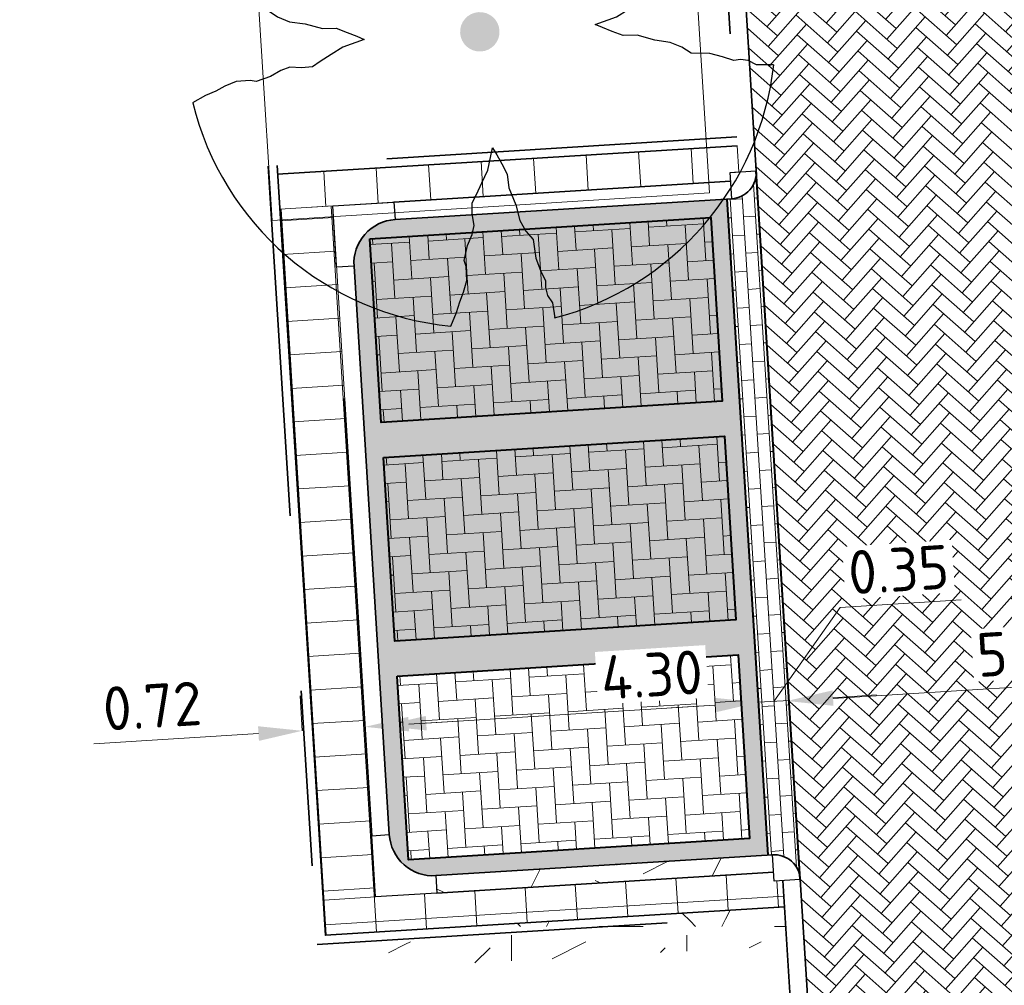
# Model space of a CAD drawing. Header units: metres. Extents: x 162305 to 163132, y 502542 to 502928.
# Tile 90 of 222: x 162455 to 162467, y 502721 to 502732. Entities that reach past the tile are written whole.
import ezdxf

# ---------------------------------------------------------------- set-up
doc = ezdxf.new("R2010")
doc.units = ezdxf.units.M
for name, pattern in [('VH-OPSLUITBAND-SO', [10, 4, -2, 2, -2]), ('VH-TROTTOIRBAND-SO', [15, 5, -2, 2, -2, 2, -2]), ('ZZ-HIDDEN-SO', [4, 2, -2])]:
    doc.linetypes.add(name, pattern=pattern)
for name, color, linetype, lineweight in [('N-BH-VH-MATERIAALGRENS-G', 7, 'Continuous', 40), ('N-WE-GR-GRAS-A-200', 62, 'Continuous', 18), ('N-WE-VH-KANTOPSLUITING_BETONRUG-G', 7, 'ZZ-HIDDEN-SO', 35), ('N-WE-VH-KANTOPSLUITING_VOORKANTBAND-G', 50, 'Continuous', 35), ('N-WE-VH-OPENVERHARDING_BETONSTRAATSTEEN-A', 92, 'Continuous', 18), ('N-WE-VH-OPENVERHARDING_TEGEL-A', 92, 'Continuous', 18), ('NW-HOEKELEMENT PARKEERPLAATS', 2, 'Continuous', 30), ('X-XX-AL-M', 7, 'Continuous', 18)]:
    doc.layers.add(name, color=color, linetype=linetype, lineweight=lineweight)
for name, color, linetype, lineweight, true_color in [('N-BH-VH-VERHARDING_BETONSTRAATSTEEN-Matje', 253, 'Continuous', 13, 0x828282), ('N-BH-VH-VERHARDING_TEGEL-A', 253, 'Continuous', 13, 0x828282), ('N-WE-GR-BOOM-S', 3, 'Continuous', 25, 0x00ff00), ('N-WE-GR-PLANTGATVERBETERING-A', 92, 'Continuous', 13, 0x00bd00), ('N-WE-VH-GOOT_BSS-G', 5, 'Continuous', 35, 0x0000ff), ('N-WE-VH-KANTOPSLUITING_OPSLUITBAND_100X200-G', 150, 'VH-OPSLUITBAND-SO', 35, 0x007fff), ('N-WE-VH-KANTOPSLUITING_TROTTOIRBAND_180X200-G', 6, 'VH-TROTTOIRBAND-SO', 35, 0xff00ff), ('N01-WE-VH-OPENVERHARDING_BETONSTRAATSTEEN-A', 32, 'Continuous', 18, 0xbd5e00)]:
    doc.layers.add(name, color=color, linetype=linetype, lineweight=lineweight, true_color=true_color)
doc.layers.add('X-XX-AL-HULPLIJN 01-G', color=1, linetype='Continuous', lineweight=18, true_color=0xff0000, plot=False)
doc.styles.add('NLCS-ISO-M200-T25', font='NLCS-ISO.ttf', dxfattribs={"height": 0.5})
doc.dimstyles.new('NLCS-M200-T25-PIJL_L2_H2', dxfattribs={"dimscale": 0.2, "dimtxt": 2.5, "dimasz": 2.5, "dimexe": 2, "dimexo": 2, "dimgap": 0.7, "dimtad": 1, "dimzin": 0, "dimdsep": 46, "dimtxsty": 'NLCS-ISO-M200-T25', "dimcen": 0, "dimdle": 2, "dimclrd": 256, "dimclre": 256, "dimclrt": 256, "dimazin": 0, "dimtfac": 1, "dimtdec": 3, "dimtofl": 0, "dimtmove": 0, "dimatfit": 3, "dimfxl": 2, "dimfxlon": 1, "dimtfillclr": 256, "dimtolj": 1, "dimtzin": 0, "dimlwd": -1, "dimlwe": -1, "dimarcsym": 0})
pattern_1 = [(0, (0, 0), (2, 2), [0.5, -1.5]), (0, (1.1, 1.2), (2, 2), [0.5, -1.5]), (90, (0.2, 0.7), (-2, 2), [0.5, -1.5]), (90, (1, 1.4), (-2, 2), [0.5, -1.5]), (45, (0.4, 1.4), (0, 2), [0.5, -2.328427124]), (135, (1.1, 0), (-2, 0), [0.5, -2.328427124]), (26.5650512, (0.5, 0.6), (2, 8e-10), [0.5, -3.972135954]), (26.5650512, (1.4, 1.6), (2, 8e-10), [0.5, -3.972135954]), (63.43494882, (1.4, 0), (1e-10, 2), [0.5, -3.972135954]), (63.43494882, (0.5, 0.9), (1e-10, 2), [0.5, -3.972135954]), (63.43494882, (1.2, 0.4), (1e-10, 2), [0.5, -3.972135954]), (116.5650512, (0, 1.1), (-8e-10, 2), [0.5, -3.972135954]), (153.43494882, (0.4, 0.3), (-2, 1e-10), [0.5, -3.972135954])]

# ---------------------------------------------------------------- blocks, each defined once
blk = doc.blocks.new('*D281')
at = {"layer": 'Defpoints', "color": 0, "transparency": 16777216}
for p in [(162458.612, 502724.233), (162458.615, 502724.189), (162459.334, 502724.195)]:
    blk.add_point(p, dxfattribs=at)
at = {"layer": 'X-XX-AL-M', "transparency": 16777216}
for p, q in [((162459.329, 502724.278), (162459.304, 502724.677)), ((162458.612, 502724.233), (162458.587, 502724.632)), ((162459.828, 502724.309), (162460.327, 502724.34)), ((162458.113, 502724.202), (162456.236, 502724.084))]:
    blk.add_line(p, q, dxfattribs=at)
for points in [[(162459.823, 502724.392), (162459.833, 502724.226), (162459.329, 502724.278)], [(162458.108, 502724.285), (162458.118, 502724.118), (162458.612, 502724.233)]]:
    blk.add_solid(points, dxfattribs=at)
at = {"layer": 'X-XX-AL-M', "transparency": 16777216, "insert": (162456.901, 502724.516), "char_height": 0.5, "attachment_point": 5, "rotation": 3.5814, "style": 'NLCS-ISO-M200-T25', "bg_fill": 3, "box_fill_scale": 1.1, "bg_fill_color": 256, "bg_fill_true_color": 13158600, "bg_fill_transparency": 0}
blk.add_mtext('\\A1;0.72', dxfattribs=at)
blk = doc.blocks.new('*D282')
at = {"layer": 'Defpoints', "color": 0, "transparency": 16777216}
for p in [(162463.82, 502724.558), (162459.548, 502723.978), (162463.865, 502723.844)]:
    blk.add_point(p, dxfattribs=at)
at = {"layer": 'X-XX-AL-M', "transparency": 16777216}
for p, q in [((162463.84, 502724.243), (162463.795, 502724.957)), ((162459.529, 502724.289), (162459.504, 502724.688)), ((162460.028, 502724.32), (162463.321, 502724.526))]:
    blk.add_line(p, q, dxfattribs=at)
for points in [[(162463.316, 502724.609), (162463.326, 502724.443), (162463.82, 502724.558)], [(162460.022, 502724.403), (162460.033, 502724.237), (162459.529, 502724.289)]]:
    blk.add_solid(points, dxfattribs=at)
at = {"layer": 'X-XX-AL-M', "transparency": 16777216, "insert": (162462.6, 502724.872), "char_height": 0.5, "attachment_point": 5, "rotation": 3.5814, "style": 'NLCS-ISO-M200-T25', "bg_fill": 3, "box_fill_scale": 1.1, "bg_fill_color": 256, "bg_fill_true_color": 13158600, "bg_fill_transparency": 0}
blk.add_mtext('\\A1;4.30', dxfattribs=at)
blk = doc.blocks.new('*D283')
at = {"layer": 'Defpoints', "color": 0, "transparency": 16777216}
for p in [(162463.816, 502724.619), (162464.169, 502724.579), (162464.175, 502724.483)]:
    blk.add_point(p, dxfattribs=at)
at = {"layer": 'X-XX-AL-M', "transparency": 16777216}
for p, q in [((162464.752, 502725.64), (162466.13, 502725.726)), ((162463.995, 502724.568), (162464.752, 502725.64)), ((162464.169, 502724.579), (162464.144, 502724.979)), ((162463.82, 502724.558), (162464.169, 502724.579)), ((162463.82, 502724.558), (162463.845, 502724.158)), ((162464.668, 502724.611), (162465.167, 502724.642)), ((162463.321, 502724.526), (162462.822, 502724.495))]:
    blk.add_line(p, q, dxfattribs=at)
for points in [[(162464.663, 502724.694), (162464.673, 502724.527), (162464.169, 502724.579)], [(162463.316, 502724.609), (162463.326, 502724.443), (162463.82, 502724.558)]]:
    blk.add_solid(points, dxfattribs=at)
at = {"layer": 'X-XX-AL-M', "transparency": 16777216, "insert": (162465.417, 502726.072), "char_height": 0.5, "attachment_point": 5, "rotation": 3.5814, "style": 'NLCS-ISO-M200-T25', "bg_fill": 3, "box_fill_scale": 1.1, "bg_fill_color": 256, "bg_fill_true_color": 13158600, "bg_fill_transparency": 0}
blk.add_mtext('\\A1;0.35', dxfattribs=at)
blk = doc.blocks.new('*D284')
at = {"layer": 'Defpoints', "color": 0, "transparency": 16777216}
for p in [(162464.111, 502725.528), (162469.633, 502725.336), (162464.171, 502724.57)]:
    blk.add_point(p, dxfattribs=at)
at = {"layer": 'X-XX-AL-M', "transparency": 16777216}
for p, q in [((162464.146, 502724.969), (162464.196, 502724.17)), ((162469.658, 502724.937), (162469.685, 502724.514)), ((162469.161, 502724.882), (162464.67, 502724.601))]:
    blk.add_line(p, q, dxfattribs=at)
for points in [[(162469.155, 502724.965), (162469.166, 502724.799), (162469.66, 502724.913)], [(162464.664, 502724.684), (162464.675, 502724.518), (162464.171, 502724.57)]]:
    blk.add_solid(points, dxfattribs=at)
at = {"layer": 'X-XX-AL-M', "transparency": 16777216, "insert": (162466.891, 502725.131), "char_height": 0.5, "attachment_point": 5, "rotation": 3.5814, "style": 'NLCS-ISO-M200-T25', "bg_fill": 3, "box_fill_scale": 1.1, "bg_fill_color": 256, "bg_fill_true_color": 13158600, "bg_fill_transparency": 0}
blk.add_mtext('\\A1;5.50', dxfattribs=at)
blk = doc.blocks.new('SGR-BOOM_2E GROOTTE')
h = blk.add_hatch(color=256)
edge = h.paths.add_edge_path()
edge.add_arc((-0.002, 0.0034), 0.15, 0, 360)
at = {"flags": 128}
for points in [[(-0.3935, 2.219), (-0.386, 2.0907), (-0.3477, 2.03), (-0.3387, 1.9692), (-0.341, 1.9175), (-0.308, 1.8372), (-0.2772, 1.7412), (-0.2675, 1.5995), (-0.2165, 1.5312), (-0.176, 1.4472), (-0.1527, 1.3287), (-0.1047, 1.196), (-0.101, 1.091), (-0.0642, 1.01), (-0.0297, 0.9387), (-0.0035, 0.8847), (0.0453, 1.0497), (0.0963, 1.142), (0.1428, 1.2305), (0.1795, 1.2912), (0.184, 1.376), (0.1728, 1.4637), (0.193, 1.5312), (0.2343, 1.613), (0.265, 1.7255), (0.2545, 1.772), (0.2538, 1.8777), (0.2853, 1.9655), (0.319, 2.036), (0.3498, 2.117), (0.397, 2.2175)], [(-2.219, 0.389), (-2.0892, 0.3815), (-2.027, 0.3447), (-1.967, 0.335), (-1.916, 0.3395), (-1.835, 0.305), (-1.7405, 0.2742), (-1.598, 0.2637), (-1.5312, 0.2135), (-1.4435, 0.17), (-1.325, 0.1475), (-1.1952, 0.1017), (-1.0902, 0.098), (-1.0085, 0.0612), (-0.938, 0.0275), (-0.8832, -0.0003), (-1.0482, -0.0483), (-1.1412, -0.0993), (-1.229, -0.1458), (-1.2897, -0.1833), (-1.3737, -0.1863), (-1.4622, -0.1758), (-1.5312, -0.196), (-1.6122, -0.2365), (-1.7232, -0.268), (-1.7697, -0.2583), (-1.8762, -0.259), (-1.9632, -0.2898), (-2.0337, -0.3228), (-2.1155, -0.352), (-2.216, -0.4008)], [(2.2135, -0.385), (2.0838, -0.3775), (2.0223, -0.34), (1.963, -0.3303), (1.912, -0.3348), (1.8288, -0.3003), (1.7343, -0.2695), (1.5933, -0.259), (1.525, -0.2095), (1.4395, -0.1675), (1.3218, -0.1435), (1.1905, -0.097), (1.084, -0.0933), (1.0038, -0.0573), (0.9325, -0.022), (0.8785, 0.005), (1.0435, 0.053), (1.1358, 0.1032), (1.2235, 0.1505), (1.2835, 0.188), (1.3675, 0.191), (1.4575, 0.1797), (1.525, 0.2007), (1.606, 0.2405), (1.7185, 0.2735), (1.765, 0.263), (1.87, 0.2622), (1.9585, 0.2922), (2.029, 0.3282), (2.1108, 0.3575), (2.212, 0.4047)], [(-0.3597, -2.218), (-0.311, -2.1168), (-0.2802, -2.0365), (-0.248, -1.966), (-0.2172, -1.8775), (-0.2165, -1.7725), (-0.2277, -1.7245), (-0.1955, -1.6128), (-0.1565, -1.531), (-0.1355, -1.4635), (-0.1452, -1.375), (-0.1415, -1.2918), (-0.104, -1.231), (-0.0567, -1.1433), (-0.0057, -1.0503), (0.0408, -0.8845), (0.0693, -0.9393), (0.1023, -1.0098), (0.139, -1.0915), (0.1435, -1.1958), (0.19, -1.3278), (0.2125, -1.447), (0.2545, -1.531), (0.3048, -1.5993), (0.316, -1.741), (0.3468, -1.8363), (0.3805, -1.918), (0.376, -1.9683), (0.3865, -2.0305), (0.4233, -2.0898), (0.4315, -2.2045)]]:
    blk.add_lwpolyline(points, dxfattribs=at)
for start, end in [(100.00022, 170.10982), (10.29993, 79.79197), (190.32413, 260.84325), (281.09456, 350.06209)]:
    blk.add_arc((-0.002, 0.0034), 2.25, start, end)

msp = doc.modelspace()

# ---------------------------------------------------------------- hatches: boundary and pattern name
at = {"layer": 'N-WE-GR-GRAS-A-200'}
h = msp.add_hatch(dxfattribs=at)
h.set_pattern_fill('AGR-GRAS_02-SO', color=256, scale=0.2, style=0, pattern_type=2)
h.set_pattern_definition(pattern_1)
h.paths.add_polyline_path([(162421.517, 502819.726), (162435.034, 502820.576), (162435.169, 502820.432), (162435.343, 502820.275), (162435.553, 502820.121), (162435.897, 502819.944), (162436.228, 502819.841), (162436.649, 502819.789), (162442.014, 502820.095), (162442.181, 502820.21), (162442.325, 502817.953), (162445.008, 502818.123), (162446.244, 502817.251), (162443.192, 502817.061), (162443.511, 502811.925), (162442.505, 502811.858), (162442.17, 502817.226), (162424.634, 502816.13), (162424.643, 502815.982), (162424.967, 502810.771), (162422.081, 502810.59)])
edge = h.paths.add_edge_path(flags=16)
edge.add_ellipse((162362.043, 502852.57), major_axis=(-0.0024, 0.0374), ratio=0.999228, start_angle=0, end_angle=360, ccw=False)
edge = h.paths.add_edge_path(flags=16)
edge.add_ellipse((162362.585, 502843.074), major_axis=(-0.0024, 0.0374), ratio=0.999228, start_angle=0, end_angle=360, ccw=False)
edge = h.paths.add_edge_path(flags=16)
edge.add_ellipse((162361.375, 502862.47), major_axis=(-0.0024, 0.0374), ratio=0.999228, start_angle=0, end_angle=360, ccw=False)
h.paths.add_polyline_path([(162362.219, 502859.55), (162362.319, 502859.557), (162363.515, 502840.078), (162363.415, 502840.072), (162363.443, 502839.623), (162363.543, 502839.629), (162363.629, 502838.217), (162362.822, 502838.159), (162362.786, 502838.484), (162362.788, 502838.484), (162362.758, 502838.774), (162362.163, 502845.491), (162360.898, 502866.676), (162361.878, 502866.739), (162362.291, 502860.006), (162362.191, 502860)])
h.paths.add_polyline_path([(162370.36, 502859.13), (162370.182, 502861.923), (162370.463, 502861.92), (162370.486, 502861.402), (162370.779, 502861.415), (162370.814, 502860.896), (162371.337, 502860.935), (162371.387, 502859.961), (162371.777, 502859.979), (162371.78, 502859.223)])
edge = h.paths.add_edge_path(flags=16)
edge.add_ellipse((162389.544, 502924.307), major_axis=(-0.0024, 0.0375), ratio=0.999228, start_angle=0, end_angle=360, ccw=False)
edge = h.paths.add_edge_path(flags=16)
edge.add_ellipse((162379.964, 502923.711), major_axis=(-0.0024, 0.0375), ratio=0.999228, start_angle=0, end_angle=360, ccw=False)
h.paths.add_polyline_path([(162371.042, 502923.041), (162371.029, 502923.547), (162371.022, 502923.655), (162398.112, 502925.305), (162398.145, 502924.764)])
edge = h.paths.add_edge_path(flags=16)
edge.add_ellipse((162472.361, 502871.473), major_axis=(-0.0024, 0.0375), ratio=0.999228, start_angle=0, end_angle=360, ccw=False)
edge = h.paths.add_edge_path(flags=16)
edge.add_ellipse((162472.286, 502872.403), major_axis=(-0.0024, 0.0375), ratio=0.999228, start_angle=0, end_angle=360, ccw=False)
edge = h.paths.add_edge_path(flags=16)
edge.add_ellipse((162481.311, 502872.974), major_axis=(-0.0024, 0.0375), ratio=0.999228, start_angle=0, end_angle=360, ccw=False)
edge = h.paths.add_edge_path(flags=16)
edge.add_ellipse((162481.4, 502872.078), major_axis=(-0.0024, 0.0375), ratio=0.999228, start_angle=0, end_angle=360, ccw=False)
edge = h.paths.add_edge_path(flags=16)
edge.add_ellipse((162491.481, 502873.637), major_axis=(-0.0024, 0.0375), ratio=0.999228, start_angle=0, end_angle=360, ccw=False)
edge = h.paths.add_edge_path()
edge.add_line((162491.614, 502871.718), (162490.496, 502871.657))
edge.add_line((162490.496, 502871.657), (162490.491, 502871.77))
edge.add_line((162490.491, 502871.77), (162478.157, 502870.992))
edge.add_line((162478.157, 502870.992), (162470.974, 502870.605))
edge.add_line((162470.974, 502870.605), (162470.856, 502872.5))
edge.add_line((162470.856, 502872.5), (162485.627, 502873.415))
edge.add_line((162485.627, 502873.415), (162493.227, 502873.874))
edge.add_line((162493.227, 502873.874), (162492.846, 502880.392))
edge.add_line((162492.846, 502880.392), (162493.987, 502880.465))
edge.add_line((162493.987, 502880.465), (162494.519, 502871.874))
edge.add_line((162494.519, 502871.874), (162491.646, 502871.719))
edge.add_ellipse((162491.628, 502871.752), major_axis=(-0.0024, 0.0375), ratio=0.999228, start_angle=204.2611, end_angle=514.6215)
h.paths.add_polyline_path([(162503.076, 502855.443), (162503.175, 502855.449), (162503.182, 502855.349), (162507.723, 502855.63), (162508.325, 502845.898), (162508.826, 502845.929), (162509.922, 502845.996), (162508.48, 502869.305), (162502.561, 502868.939), (162502.362, 502868.295), (162502.373, 502866.891)])
h.paths.add_polyline_path([(162538.734, 502870.453), (162538.737, 502870.459), (162538.743, 502870.478), (162538.747, 502870.497), (162538.75, 502870.516), (162538.751, 502870.535), (162538.75, 502870.553), (162538.747, 502870.572), (162538.743, 502870.591), (162538.737, 502870.611), (162538.729, 502870.629), (162538.722, 502870.641), (162538.703, 502870.938), (162537.951, 502870.89), (162537.968, 502870.619), (162537.965, 502870.611), (162537.958, 502870.591), (162537.954, 502870.572), (162537.952, 502870.553), (162537.951, 502870.535), (162537.952, 502870.516), (162537.954, 502870.497), (162537.958, 502870.478), (162537.965, 502870.459), (162537.973, 502870.44), (162537.98, 502870.426), (162537.999, 502870.138), (162538.751, 502870.186)], flags=16)
edge = h.paths.add_edge_path(flags=16)
edge.add_ellipse((162531.906, 502869.982), major_axis=(-0.25, 0), ratio=1, start_angle=-146.5113, end_angle=206.759, ccw=False)
edge.add_line((162532.115, 502870.12), (162532.13, 502870.095))
edge = h.paths.add_edge_path(flags=16)
edge.add_ellipse((162511.919, 502869.277), major_axis=(-0.0024, 0.0375), ratio=0.999228, start_angle=0, end_angle=360, ccw=False)
edge = h.paths.add_edge_path(flags=16)
edge.add_ellipse((162522.497, 502868.462), major_axis=(-0.0024, 0.0375), ratio=0.999228, start_angle=0, end_angle=360, ccw=False)
edge = h.paths.add_edge_path(flags=16)
edge.add_ellipse((162522.447, 502869.89), major_axis=(-0.0024, 0.0375), ratio=0.999228, start_angle=0, end_angle=360, ccw=False)
edge = h.paths.add_edge_path(flags=16)
edge.add_ellipse((162532.379, 502869.057), major_axis=(-0.0024, 0.0375), ratio=0.999228, start_angle=0, end_angle=360, ccw=False)
edge = h.paths.add_edge_path()
edge.add_line((162511.902, 502867.747), (162510.21, 502867.645))
edge.add_line((162510.21, 502867.645), (162510.109, 502869.306))
edge.add_line((162510.109, 502869.306), (162538.74, 502871.078))
edge.add_line((162538.74, 502871.078), (162538.844, 502869.377))
edge.add_line((162538.844, 502869.377), (162511.943, 502867.75))
edge.add_ellipse((162511.92, 502867.78), major_axis=(-0.0024, 0.0375), ratio=0.999228, start_angle=212.8954, end_angle=506.7392)
edge = h.paths.add_edge_path(flags=16)
edge.add_ellipse((162554.017, 502704.407), major_axis=(-0.25, 0), ratio=1, start_angle=-19.7806, end_angle=333.4897, ccw=False)
edge.add_line((162553.781, 502704.492), (162553.793, 502704.519))
edge = h.paths.add_edge_path()
edge.add_ellipse((162551.443, 502714.761), major_axis=(-0.579, 0), ratio=1, start_angle=88.3276, end_angle=98.4248)
edge.add_line((162551.528, 502714.188), (162556.303, 502714.513))
edge.add_line((162556.303, 502714.513), (162556.577, 502710.125))
edge.add_line((162556.577, 502710.125), (162556.776, 502710.137))
edge.add_line((162556.776, 502710.137), (162556.846, 502709.236))
edge.add_line((162556.846, 502709.236), (162552.732, 502708.974))
edge.add_line((162552.732, 502708.974), (162552.986, 502704.982))
edge.add_line((162552.986, 502704.982), (162557.154, 502705.248))
edge.add_line((162557.154, 502705.248), (162557.171, 502705.029))
edge.add_line((162557.171, 502705.029), (162577.095, 502706.273))
edge.add_line((162577.095, 502706.273), (162577.219, 502706.826))
edge.add_line((162577.219, 502706.826), (162577.305, 502705.378))
edge.add_line((162577.305, 502705.378), (162549.792, 502703.693))
edge.add_line((162549.792, 502703.693), (162549.16, 502713.814))
edge.add_line((162549.16, 502713.814), (162549.362, 502713.826))
edge.add_line((162549.362, 502713.826), (162549.356, 502713.926))
edge.add_line((162549.356, 502713.926), (162550.264, 502713.982))
edge.add_ellipse((162550.22, 502714.681), major_axis=(-0.7, 0), ratio=1, start_angle=93.5531, end_angle=128.9932)
edge.add_line((162550.661, 502714.137), (162551.426, 502714.182))
edge = h.paths.add_edge_path(flags=16)
edge.add_ellipse((162508.182, 502708.963), major_axis=(-0.0024, 0.0375), ratio=0.999228, start_angle=0, end_angle=360, ccw=False)
edge = h.paths.add_edge_path(flags=16)
edge.add_ellipse((162498.418, 502708.139), major_axis=(-0.0024, 0.0375), ratio=0.999228, start_angle=0, end_angle=360, ccw=False)
edge = h.paths.add_edge_path(flags=16)
edge.add_ellipse((162487.929, 502707.676), major_axis=(-0.0024, 0.0375), ratio=0.999228, start_angle=0, end_angle=360, ccw=False)
edge = h.paths.add_edge_path(flags=16)
edge.add_ellipse((162478.214, 502707.105), major_axis=(-0.0024, 0.0375), ratio=0.999228, start_angle=0, end_angle=360, ccw=False)
h.paths.add_polyline_path([(162476.685, 502707.087), (162505.879, 502708.912), (162539.79, 502710.978), (162539.851, 502709.987), (162476.746, 502706.099)])
edge = h.paths.add_edge_path(flags=16)
edge.add_ellipse((162395.834, 502721.362), major_axis=(-0.0024, 0.0374), ratio=0.999228, start_angle=0, end_angle=360, ccw=False)
edge = h.paths.add_edge_path(flags=16)
edge.add_ellipse((162396.47, 502711.185), major_axis=(-0.0024, 0.0374), ratio=0.999228, start_angle=0, end_angle=360, ccw=False)
edge = h.paths.add_edge_path()
edge.add_line((162395.383, 502731.715), (162396.765, 502708.907))
edge.add_line((162396.765, 502708.907), (162397.036, 502704.3))
edge.add_line((162397.036, 502704.3), (162396.295, 502704.256))
edge.add_line((162396.295, 502704.256), (162395.798, 502704.697))
edge.add_line((162395.798, 502704.697), (162394.018, 502733.935))
edge.add_line((162394.018, 502733.935), (162394.9, 502734.934))
edge.add_line((162394.9, 502734.934), (162395.187, 502734.952))
edge.add_line((162395.187, 502734.952), (162395.379, 502731.782))
edge.add_ellipse((162395.364, 502731.747), major_axis=(-0.0024, 0.0374), ratio=0.999228, start_angle=333.5251, end_angle=566.1217)
edge = h.paths.add_edge_path(flags=16)
edge.add_ellipse((162599.331, 502707.364), major_axis=(-0.0024, 0.0375), ratio=0.999228, start_angle=0, end_angle=360, ccw=False)
edge = h.paths.add_edge_path(flags=16)
edge.add_ellipse((162589.565, 502706.823), major_axis=(-0.0024, 0.0375), ratio=0.999228, start_angle=0, end_angle=360, ccw=False)
edge = h.paths.add_edge_path()
edge.add_ellipse((162583.961, 502706.24), major_axis=(-0.25, 0), ratio=1, start_angle=93.4892, end_angle=273.4892)
edge.add_line((162583.945, 502706.489), (162583.943, 502706.535))
edge.add_line((162583.943, 502706.535), (162608.977, 502708.062))
edge.add_line((162608.977, 502708.062), (162609.022, 502707.322))
edge.add_line((162609.022, 502707.322), (162583.988, 502705.788))
edge.add_line((162583.988, 502705.788), (162583.976, 502705.99))
edge = h.paths.add_edge_path(flags=16)
edge.add_ellipse((162616.144, 502666.519), major_axis=(-0.0024, 0.0374), ratio=0.999228, start_angle=0, end_angle=360, ccw=False)
edge = h.paths.add_edge_path(flags=16)
edge.add_ellipse((162615.418, 502676.401), major_axis=(-0.0024, 0.0374), ratio=0.999228, start_angle=0, end_angle=360, ccw=False)
edge = h.paths.add_edge_path()
edge.add_ellipse((162615.429, 502664.807), major_axis=(-0.25, 0), ratio=1, start_angle=33.4892, end_angle=333.4892)
edge.add_line((162615.205, 502664.919), (162615.153, 502664.945))
edge.add_line((162615.153, 502664.945), (162613.958, 502684.042))
edge.add_line((162613.958, 502684.042), (162615.141, 502684.116))
edge.add_line((162615.141, 502684.116), (162615.159, 502683.799))
edge.add_line((162615.159, 502683.799), (162616.307, 502665.548))
edge.add_line((162616.307, 502665.548), (162616.303, 502665.534))
edge.add_line((162616.303, 502665.534), (162616.301, 502665.515))
edge.add_line((162616.301, 502665.515), (162616.3, 502665.496))
edge.add_line((162616.3, 502665.496), (162616.301, 502665.477))
edge.add_line((162616.301, 502665.477), (162616.303, 502665.458))
edge.add_line((162616.303, 502665.458), (162616.308, 502665.439))
edge.add_line((162616.308, 502665.439), (162616.314, 502665.42))
edge.add_line((162616.314, 502665.42), (162616.315, 502665.418))
edge.add_line((162616.315, 502665.418), (162616.722, 502658.942))
edge.add_line((162616.722, 502658.942), (162615.533, 502658.854))
edge.add_line((162615.533, 502658.854), (162615.172, 502664.637))
edge.add_line((162615.172, 502664.637), (162615.22, 502664.669))
h.paths.add_polyline_path([(162613.807, 502655.383), (162613.598, 502658.712), (162613.638, 502658.715), (162613.934, 502653.992), (162582.144, 502652.018), (162582.063, 502653.317)])
h.paths.add_polyline_path([(162630.424, 502647.556), (162630.699, 502642.626), (162628.4, 502642.494), (162627.777, 502642.458), (162627.786, 502642.278), (162603.433, 502640.765), (162603.114, 502645.897), (162602.077, 502645.841), (162602.105, 502645.392), (162602.141, 502645.394), (162602.467, 502640.049), (162633.855, 502641.963), (162634.145, 502641.982), (162633.881, 502644.367), (162633.717, 502645), (162633.378, 502645.727), (162632.876, 502646.364), (162632.286, 502646.854), (162631.624, 502647.211)])
edge = h.paths.add_edge_path(flags=16)
edge.add_ellipse((162567.845, 502652.2), major_axis=(-0.0024, 0.0375), ratio=0.999228, start_angle=0, end_angle=360, ccw=False)
edge = h.paths.add_edge_path()
edge.add_line((162548.046, 502650.768), (162548.03, 502651.015))
edge.add_line((162548.03, 502651.015), (162549.486, 502651.109))
edge.add_line((162549.486, 502651.109), (162549.486, 502650.517))
edge.add_line((162549.486, 502650.517), (162550.286, 502650.517))
edge.add_line((162550.286, 502650.517), (162550.286, 502651.16))
edge.add_line((162550.286, 502651.16), (162558.56, 502651.693))
edge.add_ellipse((162558.587, 502651.719), major_axis=(-0.0024, 0.0375), ratio=0.999228, start_angle=129.7834, end_angle=230.2968)
edge.add_line((162558.617, 502651.697), (162573.877, 502652.68))
edge.add_line((162573.877, 502652.68), (162573.944, 502651.609))
edge.add_line((162573.944, 502651.609), (162548.093, 502650.004))
edge.add_line((162548.093, 502650.004), (162548.05, 502650.705))
edge.add_ellipse((162548.028, 502650.735), major_axis=(-0.0024, 0.0375), ratio=0.999228, start_angle=211.6727, end_angle=328.1784)
edge = h.paths.add_edge_path(flags=16)
edge.add_ellipse((162430.665, 502659.865), major_axis=(-0.0024, 0.0375), ratio=0.999228, start_angle=0, end_angle=360, ccw=False)
edge = h.paths.add_edge_path(flags=16)
edge.add_ellipse((162420.419, 502659.642), major_axis=(-0.0024, 0.0375), ratio=0.999228, start_angle=0, end_angle=360, ccw=False)
edge = h.paths.add_edge_path(flags=16)
edge.add_ellipse((162411.256, 502659.155), major_axis=(-0.0024, 0.0375), ratio=0.999228, start_angle=0, end_angle=360, ccw=False)
h.paths.add_polyline_path([(162435.507, 502661.043), (162435.323, 502659.857), (162409.633, 502658.262), (162409.562, 502659.421), (162417.311, 502659.909), (162417.311, 502659.564), (162418.111, 502659.564), (162418.111, 502659.962)])
edge = h.paths.add_edge_path()
edge.add_arc((162406.536, 502665.135), 0.25, 314.1361, 386.759)
edge.add_line((162406.759, 502665.248), (162406.744, 502665.273))
edge.add_arc((162406.536, 502665.135), 0.25, 33.4892, 53.1521)
edge.add_line((162406.686, 502665.335), (162405.617, 502682.119))
edge.add_line((162405.617, 502682.119), (162404.587, 502699.361))
edge.add_line((162404.587, 502699.361), (162405.114, 502699.394))
edge.add_line((162405.114, 502699.394), (162407.566, 502659.298))
edge.add_line((162407.566, 502659.298), (162407.073, 502659.267))
edge.add_line((162407.073, 502659.267), (162407.068, 502659.343))
edge.add_line((162407.068, 502659.343), (162407.062, 502659.43))
edge.add_line((162407.062, 502659.43), (162406.71, 502664.956))
h.paths.add_polyline_path([(162384.175, 502626.989), (162385.046, 502626.592), (162372.825, 502599.014), (162371.335, 502595.495), (162370.722, 502593.495), (162370.394, 502591.743), (162370.27, 502590.819), (162370.22, 502589.04), (162370.38, 502587.03), (162370.565, 502585.909), (162371.415, 502583.295), (162372.193, 502581.707), (162370.908, 502584.33), (162369.966, 502586.806), (162369.747, 502588.04), (162369.616, 502589.543), (162369.609, 502591.028), (162369.765, 502592.585), (162370.157, 502594.429), (162370.745, 502596.215), (162373.739, 502603.155), (162382.073, 502622.389), (162383.982, 502627.016)])
h.paths.add_polyline_path([(162633.546, 502600.513), (162633.828, 502595.971), (162634.923, 502596.039), (162635.361, 502596.088), (162635.807, 502596.254), (162636.127, 502596.481), (162636.395, 502596.782), (162636.609, 502597.185), (162636.68, 502597.521), (162636.692, 502597.852), (162636.458, 502601.632), (162636.458, 502601.69), (162604.902, 502599.753), (162604.852, 502599.75), (162605.149, 502595.651), (162605.325, 502595.091), (162605.529, 502594.771), (162606.031, 502594.327), (162606.489, 502594.101), (162606.98, 502594.014), (162607.398, 502594.03), (162607.379, 502594.329), (162607.479, 502594.335), (162607.197, 502598.877)])
h = msp.add_hatch(dxfattribs=at)
h.set_pattern_fill('AGR-GRAS_02-SO', color=256, scale=0.2, style=0, pattern_type=2)
h.set_pattern_definition(pattern_1)
h.paths.add_polyline_path([(162463.978, 502722.819), (162463.991, 502722.619), (162460.148, 502722.381), (162460.136, 502722.58)], flags=0)
h = msp.add_hatch(dxfattribs=at)
h.set_pattern_fill('AGR-GRAS_02-SO', color=256, scale=0.2, style=0, pattern_type=2)
h.set_pattern_definition(pattern_1)
h.paths.add_polyline_path([(162459.672, 502721.95), (162464.115, 502722.226), (162464.122, 502722.126), (162459.728, 502721.853, -0.093894)])
h = msp.add_hatch(dxfattribs=at)
h.set_pattern_fill('AGR-GRAS_02-SO', color=256, scale=0.2, style=0, pattern_type=2)
h.set_pattern_definition(pattern_1)
h.paths.add_polyline_path([(162463.941, 502721.971), (162459.972, 502721.75, -0.232965), (162459.728, 502721.853), (162464.122, 502722.126), (162464.133, 502721.944, 0.097688)])
h = msp.add_hatch(dxfattribs=at)
h.set_pattern_fill('AGR-GRAS_02-SO', color=256, scale=0.2, style=0, pattern_type=2)
h.set_pattern_definition(pattern_1)
h.paths.add_polyline_path([(162463.953, 502721.771), (162459.983, 502721.55, -0.307516), (162459.501, 502721.839), (162459.728, 502721.853, 0.232965), (162459.972, 502721.75), (162463.941, 502721.971, -0.097688), (162464.133, 502721.944), (162464.148, 502721.712, 0.174857)])
at = {"layer": 'N-WE-VH-OPENVERHARDING_BETONSTRAATSTEEN-A', "true_color": 0x333333}
h = msp.add_hatch(dxfattribs=at)
h.set_pattern_fill('AVH-BSS_DIKFORMAAT_HALFST', color=250, scale=2, angle=184, pattern_type=2)
h.set_pattern_definition([(184, (0, 0), (-0.39855192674, -0.23537493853), [0.138, -0.138]), (274, (0, 0), (0.137663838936, 0.009626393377), [])])
h.paths.add_polyline_path([(162459.606, 502723.048, 0.414214), (162460.136, 502722.58), (162463.928, 502722.816), (162463.463, 502730.301), (162459.671, 502730.066, 0.414214), (162459.203, 502729.536)])
h.paths.add_polyline_path([(162463.586, 502725.099), (162463.716, 502723.003), (162459.824, 502722.761), (162459.694, 502724.857)], flags=16)
h.paths.add_polyline_path([(162470.116, 502723.2), (162473.909, 502723.435, 0.414214), (162474.377, 502723.965), (162473.974, 502730.453, 0.414214), (162473.444, 502730.921), (162469.652, 502730.685)])
h.paths.add_polyline_path([(162470.304, 502723.412), (162470.173, 502725.508), (162474.066, 502725.75), (162474.196, 502723.654)], flags=16)
h.paths.add_polyline_path([(162470.917, 502710.358), (162474.71, 502710.594, 0.414214), (162475.178, 502711.124), (162474.775, 502717.611, 0.414214), (162474.245, 502718.079), (162470.452, 502717.844)])
h.paths.add_polyline_path([(162470.974, 502712.666), (162474.867, 502712.908), (162474.997, 502710.812), (162471.104, 502710.57)], flags=16)
h.paths.add_polyline_path([(162464.264, 502717.459), (162460.471, 502717.224, 0.414214), (162460.003, 502716.694), (162460.406, 502710.206, 0.414214), (162460.936, 502709.738), (162464.729, 502709.974)])
h.paths.add_polyline_path([(162460.494, 502712.015), (162464.387, 502712.257), (162464.517, 502710.161), (162460.624, 502709.919)], flags=16)
h = msp.add_hatch(dxfattribs=at)
h.set_pattern_fill('AVH-BSS_DIKFORMAAT_HALFST', color=250, scale=2, angle=3.5925, pattern_type=2)
h.set_pattern_definition([(3.592491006, (0, 0), (0.40021590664, 0.2325343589), [0.138, -0.138]), (93.592491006, (0, 0), (-0.13772882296, -0.00864704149), [])])
h.paths.add_polyline_path([(162463.794, 502730.622, -0.414214), (162463.513, 502730.304), (162463.463, 502730.301), (162463.928, 502722.816), (162463.978, 502722.819, -0.414214), (162464.296, 502722.538)])
h.paths.add_polyline_path([(162464.595, 502717.781, -0.414214), (162464.314, 502717.463), (162464.264, 502717.459), (162464.729, 502709.974), (162464.779, 502709.977, -0.414214), (162465.097, 502709.696)])
at = {"layer": 'N-WE-VH-OPENVERHARDING_BETONSTRAATSTEEN-A', "true_color": 0xffffff}
h = msp.add_hatch(dxfattribs=at)
h.set_pattern_fill('AVH-BSS_KEIFORMAAT_ELLEBOOG', scale=2, angle=3.5672, pattern_type=2)
h.set_pattern_definition([(3.56715, (162577.56701, 502836.0389), (0.19652729, 0.222659), [0.63, -0.21]), (273.56715, (162577.54088, 502836.45809), (0.19652729, 0.222659), [0.63, -0.21])])
h.paths.add_polyline_path([(162459.694, 502724.857), (162463.586, 502725.099), (162463.716, 502723.003), (162459.824, 502722.761)])
h.paths.add_polyline_path([(162459.539, 502727.352), (162463.431, 502727.594), (162463.561, 502725.498), (162459.669, 502725.256)])
h.paths.add_polyline_path([(162459.384, 502729.848), (162463.276, 502730.089), (162463.406, 502727.993), (162459.514, 502727.752)])
at = {"layer": 'N-WE-VH-OPENVERHARDING_TEGEL-A', "true_color": 0x333333}
h = msp.add_hatch(dxfattribs=at)
h.set_pattern_fill('AVH-TEGEL_400X600_BLOK', color=250, angle=93.5408, pattern_type=2)
h.set_pattern_definition([(93.54079761, (0, 0), (-0.5988546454, -0.03705554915), []), (183.540797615, (0, 0), (0.02470369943, -0.39923643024), [])])
h.paths.add_polyline_path([(162463.595, 502730.61), (162463.495, 502730.604), (162463.501, 502730.504), (162458.356, 502730.184), (162458.331, 502730.584), (162463.576, 502730.909)])
h = msp.add_hatch(dxfattribs=at)
h.set_pattern_fill('AVH-TEGEL_400X600_BLOK', color=250, scale=0.958101, angle=273.5531, pattern_type=2)
h.set_pattern_definition([(273.5531, (162487.9055, 502857.4472), (0.5737555, 0.035626), []), (3.5531, (162487.90548, 502857.44722), (-0.0237507, 0.3825037), [])])
h.paths.add_polyline_path([(162463.997, 502722.519), (162464.097, 502722.526), (162464.115, 502722.226), (162458.877, 502721.901), (162458.356, 502730.184), (162458.96, 502730.222), (162459.449, 502722.337), (162463.991, 502722.619)])
at = {"layer": 'N01-WE-VH-OPENVERHARDING_BETONSTRAATSTEEN-A'}
h = msp.add_hatch(dxfattribs=at)
h.set_pattern_fill('AVH-BSS_LINGEFORMAAT_KEPER', color=256, scale=2, angle=3.5408, pattern_type=2)
h.set_pattern_definition([(48.5408, (162379.96123, 502825.00982), (-0.01397452, 0.22584223), [0.64, -0.32]), (138.5408, (162380.06716, 502825.12972), (0.01397452, -0.22584223), [0.64, -0.32])])
edge = h.paths.add_edge_path()
edge.add_line((162463.628, 502733.295), (162469.124, 502733.64))
edge.add_line((162469.124, 502733.64), (162470.617, 502709.538))
edge.add_arc((162470.118, 502709.507), 0.5, -86.4389, 3.5451, ccw=False)
edge.add_line((162470.149, 502709.008), (162465.658, 502708.729))
edge.add_arc((162465.627, 502709.228), 0.5, 183.5531, 273.5531, ccw=False)
edge.add_line((162465.128, 502709.197), (162463.628, 502733.295))

# ---------------------------------------------------------------- linework, layer by layer
at = {"layer": 'N-BH-VH-MATERIAALGRENS-G'}
for p, q in [((162464.296, 502722.538), (162463.794, 502730.622)), ((162463.928, 502722.816), (162463.463, 502730.301))]:
    msp.add_line(p, q, dxfattribs=at)
at = {"layer": 'N-BH-VH-MATERIAALGRENS-G', "flags": 128}
for points in [[(162459.384, 502729.848), (162463.276, 502730.089), (162463.406, 502727.993), (162459.514, 502727.752), (162459.384, 502729.848)], [(162459.539, 502727.352), (162463.431, 502727.594), (162463.561, 502725.498), (162459.669, 502725.256), (162459.539, 502727.352)], [(162459.694, 502724.857), (162463.586, 502725.099), (162463.716, 502723.003), (162459.824, 502722.761), (162459.694, 502724.857)]]:
    msp.add_lwpolyline(points, dxfattribs=at)
at = {"layer": 'N-BH-VH-VERHARDING_BETONSTRAATSTEEN-Matje', "flags": 128}
for points in [[(162459.384, 502729.848), (162463.276, 502730.089), (162463.406, 502727.993), (162459.514, 502727.752), (162459.384, 502729.848)], [(162459.539, 502727.352), (162463.431, 502727.594), (162463.561, 502725.498), (162459.669, 502725.256), (162459.539, 502727.352)], [(162459.694, 502724.857), (162463.586, 502725.099), (162463.716, 502723.003), (162459.824, 502722.761), (162459.694, 502724.857)]]:
    msp.add_lwpolyline(points, dxfattribs=at)
at = {"layer": 'N-BH-VH-VERHARDING_TEGEL-A'}
for p, q in [((162458.356, 502730.184), (162458.96, 502730.222)), ((162458.863, 502722.301), (162459.449, 502722.337))]:
    msp.add_line(p, q, dxfattribs=at)
at = {"layer": 'N-BH-VH-VERHARDING_TEGEL-A', "flags": 128}
for points in [[(162463.595, 502730.61), (162463.495, 502730.604), (162463.501, 502730.504), (162458.356, 502730.184), (162458.331, 502730.584), (162463.576, 502730.909), (162463.595, 502730.61)], [(162463.997, 502722.519), (162464.097, 502722.526), (162464.115, 502722.226), (162458.877, 502721.901), (162458.356, 502730.184), (162458.96, 502730.222), (162459.449, 502722.337), (162463.991, 502722.619), (162463.997, 502722.519)]]:
    msp.add_lwpolyline(points, dxfattribs=at)
msp.add_lwpolyline([(162459.671, 502730.066, 0.414214), (162459.203, 502729.536), (162459.003, 502729.523), (162458.96, 502730.222), (162459.658, 502730.265), (162459.671, 502730.066)], format="xyb", dxfattribs=at)
at = {"layer": 'N-WE-GR-PLANTGATVERBETERING-A', "flags": 128}
msp.add_lwpolyline([(162463.261, 502730.372), (162458.271, 502730.054), (162458.017, 502734.046), (162463.007, 502734.364), (162463.261, 502730.372)], dxfattribs=at)
at = {"layer": 'N-WE-VH-GOOT_BSS-G'}
msp.add_line((162463.463, 502730.301), (162463.928, 502722.816), dxfattribs=at)
at = {"layer": 'N-WE-VH-KANTOPSLUITING_BETONRUG-G'}
msp.add_line((162463.373, 502734.181), (162463.595, 502730.61), dxfattribs=at)
at = {"layer": 'N-WE-VH-KANTOPSLUITING_OPSLUITBAND_100X200-G'}
msp.add_lwpolyline([(162463.57, 502731.009), (162458.225, 502730.677), (162458.783, 502721.795), (162464.122, 502722.126)], dxfattribs=at)
at = {"layer": 'N-WE-VH-KANTOPSLUITING_TROTTOIRBAND_180X200-G'}
for p, q in [((162459.658, 502730.265), (162463.501, 502730.504)), ((162459.406, 502723.036), (162459.003, 502729.523)), ((162460.148, 502722.381), (162463.991, 502722.619)), ((162464.097, 502722.526), (162464.395, 502717.768))]:
    msp.add_line(p, q, dxfattribs=at)
at = {"layer": 'N-WE-VH-KANTOPSLUITING_VOORKANTBAND-G'}
msp.add_line((162458.331, 502730.584), (162463.576, 502730.909), dxfattribs=at)
msp.add_lwpolyline([(162465.097, 502709.696, 0.414214), (162464.779, 502709.977), (162460.936, 502709.738, -0.414214), (162460.406, 502710.206), (162460.003, 502716.694, -0.414214), (162460.471, 502717.224), (162464.314, 502717.463, 0.414214), (162464.595, 502717.781), (162464.296, 502722.538, 0.414214), (162463.978, 502722.819), (162460.136, 502722.58, -0.414214), (162459.606, 502723.048), (162459.203, 502729.536, -0.414214), (162459.671, 502730.066), (162463.513, 502730.304, 0.414214), (162463.794, 502730.622), (162463.36, 502737.615, 0.414214), (162457, 502743.232), (162400.481, 502739.722)], format="xyb", dxfattribs=at)
msp.add_lwpolyline([(162458.325, 502730.684), (162458.877, 502721.901), (162464.115, 502722.226)], dxfattribs=at)
at = {"layer": 'NW-HOEKELEMENT PARKEERPLAATS', "flags": 128}
for points in [[(162463.513, 502730.304), (162463.495, 502730.604), (162463.794, 502730.622)], [(162459.203, 502729.536), (162459.003, 502729.523), (162458.96, 502730.222), (162459.658, 502730.265), (162459.671, 502730.066)], [(162460.136, 502722.58), (162460.148, 502722.381), (162459.449, 502722.337), (162459.406, 502723.036), (162459.606, 502723.048)], [(162464.296, 502722.538), (162463.997, 502722.519), (162463.978, 502722.819)]]:
    msp.add_lwpolyline(points, dxfattribs=at)
at = {"layer": 'X-XX-AL-HULPLIJN 01-G', "flags": 128}
msp.add_lwpolyline([(162463.628, 502733.295), (162469.124, 502733.64), (162470.617, 502709.538, -0.414132), (162470.149, 502709.008), (162465.658, 502708.729, -0.414214), (162465.128, 502709.197)], format="xyb", close=True, dxfattribs=at)

# ---------------------------------------------------------------- block references
at = {"layer": 'N-WE-GR-BOOM-S', "xscale": 1.5, "yscale": 1.5, "zscale": 1.5, "rotation": 3.553090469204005}
msp.add_blockref('SGR-BOOM_2E GROOTTE', (162460.642, 502732.204), dxfattribs=at)

# ---------------------------------------------------------------- next in the draw order: dimensions: what is measured, and where the dimension line sits
at = {"layer": 'X-XX-AL-M'}
dim = msp.add_linear_dim(base=(162458.612, 502724.233), p1=(162459.334, 502724.195), p2=(162458.615, 502724.189), angle=183.5814, dimstyle='NLCS-M200-T25-PIJL_L2_H2', override={"dimtfill": 1}, dxfattribs=at)
dim.commit()
dim.dimension.update_dxf_attribs({"geometry": '*D281', "text_midpoint": (162456.925, 502724.127), "dimtype": 160})

# ---------------------------------------------------------------- next in the draw order: dimensions: what is measured, and where the dimension line sits
dim = msp.add_linear_dim(base=(162463.82, 502724.558), p1=(162459.548, 502723.978), p2=(162463.865, 502723.844), angle=3.5814, dimstyle='NLCS-M200-T25-PIJL_L2_H2', override={"dimtfill": 1}, dxfattribs=at)
dim.commit()
dim.dimension.update_dxf_attribs({"geometry": '*D282', "text_midpoint": (162462.624, 502724.483), "dimtype": 160})

# ---------------------------------------------------------------- next in the draw order: dimensions: what is measured, and where the dimension line sits
dim = msp.add_linear_dim(base=(162464.169, 502724.579), p1=(162463.816, 502724.619), p2=(162464.175, 502724.483), angle=3.5814, dimstyle='NLCS-M200-T25-PIJL_L2_H2', override={"dimtmove": 1, "dimtfill": 1}, dxfattribs=at)
dim.commit()
dim.dimension.update_dxf_attribs({"geometry": '*D283', "text_midpoint": (162464.892, 502725.649), "dimtype": 160})

# ---------------------------------------------------------------- next in the draw order: dimensions: what is measured, and where the dimension line sits
dim = msp.add_linear_dim(base=(162464.171, 502724.57), p1=(162469.633, 502725.336), p2=(162464.111, 502725.528), angle=3.5814, dimstyle='NLCS-M200-T25-PIJL_L2_H2', override={"dimtfill": 1}, dxfattribs=at)
dim.commit()
dim.dimension.update_dxf_attribs({"geometry": '*D284', "text_midpoint": (162466.891, 502725.131)})

doc.saveas('drawing.dxf')
